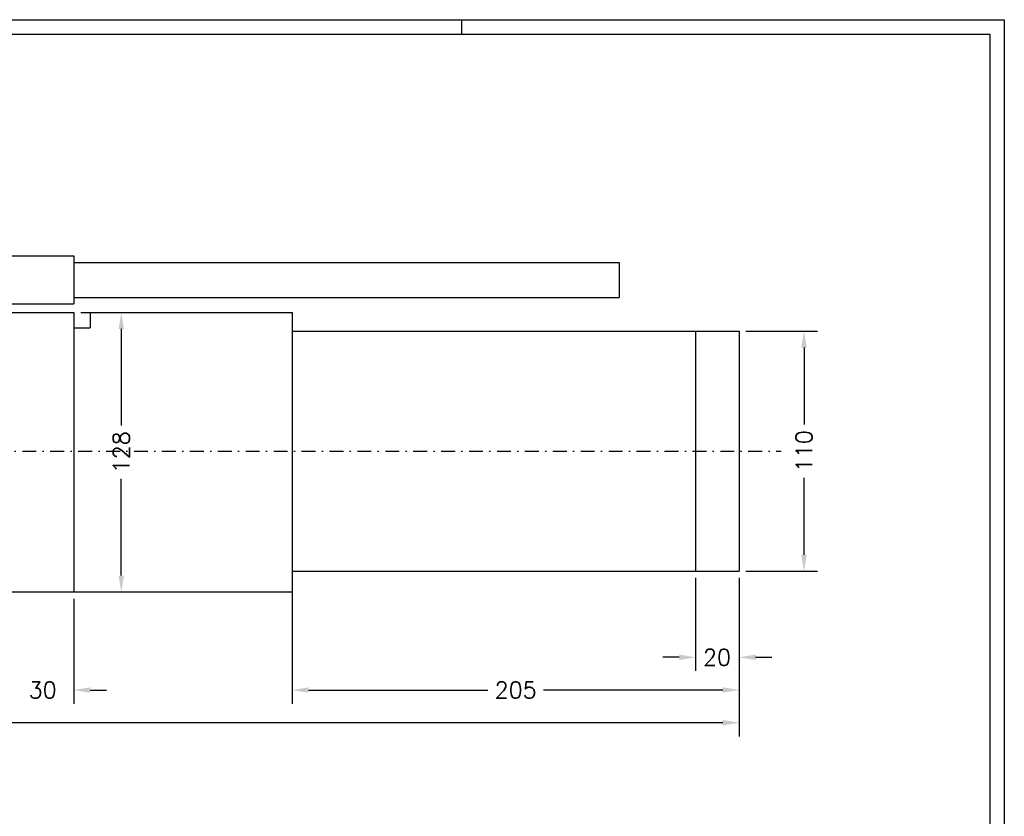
# Model space of a CAD drawing. Extents: x 212 to 4004, y 602 to 2184.
# Tile 6 of 11: x 2210 to 2661, y 1024 to 1389. Entities that reach past the tile are written whole.
import ezdxf
from ezdxf.enums import TextEntityAlignment as Align

# ---------------------------------------------------------------- set-up
doc = ezdxf.new("R2010")
doc.units = 0
doc.header["$MEASUREMENT"] = 0
doc.linetypes.add('AUSGEZOGEN', pattern=[0])
doc.linetypes.add('STRICHPUNKT2', pattern=[12.7, 6.35, -3.175, 0, -3.175])
doc.layers.get('0').update_dxf_attribs({"linetype": 'CONTINUOUS'})
for name, color, linetype in [('BEMASSUNG', 6, 'CONTINUOUS'), ('KANTE', 3, 'CONTINUOUS'), ('MITTE', 6, 'STRICHPUNKT2')]:
    doc.layers.add(name, color=color, linetype=linetype)
doc.styles.add('ROMANS', font='romans', dxfattribs={"height": 7.5})

msp = doc.modelspace()

# ---------------------------------------------------------------- linework, layer by layer
at = {"color": 7, "linetype": 'AUSGEZOGEN'}
for p, q in [((1546.78, 1389.28), (2661.32, 1389.28)), ((2412.61, 1382.63), (2412.61, 1389.28)), ((2661.32, 1389.28), (2661.32, 601.92))]:
    msp.add_line(p, q, dxfattribs=at)
at = {"color": 5, "linetype": 'AUSGEZOGEN'}
for p, q in [((1573.38, 1382.63), (2654.67, 1382.63)), ((2654.67, 1382.63), (2654.67, 608.57))]:
    msp.add_line(p, q, dxfattribs=at)
at = {"layer": 'BEMASSUNG'}
for p, q in [((2237.9, 1255), (2262.75, 1255)), ((2256.5, 1247.5), (2256.5, 1203.23)), ((2542.9, 1246.5), (2575.75, 1246.5)), ((2569.5, 1239), (2569.5, 1203.73)), ((2256.5, 1134.5), (2256.5, 1178.77)), ((2569.5, 1144), (2569.5, 1179.27)), ((2334.77, 1133.38), (2334.77, 1075.75)), ((2519.77, 1133.38), (2519.77, 1090.75)), ((2539.77, 1133.38), (2539.77, 1060.75)), ((2539.77, 1133.38), (2539.77, 1075.75)), ((2542.9, 1136.5), (2575.75, 1136.5)), ((2237.9, 1127), (2262.75, 1127)), ((2234.77, 1123.88), (2234.77, 1075.75)), ((2512.27, 1097), (2504.77, 1097)), ((2547.27, 1097), (2554.77, 1097)), ((2242.27, 1082), (2249.77, 1082)), ((2342.27, 1082), (2424.51, 1082)), ((2532.27, 1082), (2450.04, 1082)), ((2532.27, 1067), (2150.04, 1067))]:
    msp.add_line(p, q, dxfattribs=at)
for points in [[(2255.25, 1247.5), (2257.75, 1247.5), (2256.5, 1255)], [(2568.25, 1239), (2570.75, 1239), (2569.5, 1246.5)], [(2568.25, 1144), (2570.75, 1144), (2569.5, 1136.5)], [(2255.25, 1134.5), (2257.75, 1134.5), (2256.5, 1127)], [(2512.27, 1098.25), (2512.27, 1095.75), (2519.77, 1097)], [(2547.27, 1098.25), (2547.27, 1095.75), (2539.77, 1097)], [(2242.27, 1083.25), (2242.27, 1080.75), (2234.77, 1082)], [(2342.27, 1083.25), (2342.27, 1080.75), (2334.77, 1082)], [(2532.27, 1083.25), (2532.27, 1080.75), (2539.77, 1082)], [(2532.27, 1068.25), (2532.27, 1065.75), (2539.77, 1067)]]:
    msp.add_solid(points, dxfattribs=at)
at = {"layer": 'KANTE'}
for p, q in [((1876.77, 1281), (2234.77, 1281)), ((2234.77, 1281), (2234.77, 1259)), ((2234.77, 1278), (2484.77, 1278)), ((2484.77, 1278), (2484.77, 1262)), ((2234.77, 1262), (2484.77, 1262)), ((2204.77, 1259), (2234.77, 1259)), ((2204.77, 1255), (2234.77, 1255)), ((2234.77, 1255), (2234.77, 1127)), ((2242.23, 1255), (2334.77, 1255)), ((2242.23, 1255), (2242.23, 1248)), ((2334.77, 1255), (2334.77, 1127)), ((2234.77, 1248), (2242.23, 1248)), ((2334.77, 1246.5), (2539.77, 1246.5)), ((2519.77, 1246.5), (2519.77, 1136.5)), ((2539.77, 1246.5), (2539.77, 1136.5)), ((2334.77, 1136.5), (2539.77, 1136.5)), ((1734.77, 1127), (2234.77, 1127)), ((2234.77, 1127), (2334.77, 1127))]:
    msp.add_line(p, q, dxfattribs=at)
at = {"layer": 'MITTE'}
msp.add_line((1724.77, 1191.5), (2559, 1191.5), dxfattribs=at)

# ---------------------------------------------------------------- texts
at = {"layer": 'BEMASSUNG', "style": 'ROMANS'}
for s, p in [('128', (2256.5, 1191)), ('110', (2569.5, 1191.5))]:
    msp.add_text(s, height=7.5, rotation=90, dxfattribs=at).set_placement(p, align=Align.MIDDLE_CENTER)
for s, p in [('20', (2529.58, 1097)), ('30', (2220.47, 1082)), ('205', (2437.27, 1082))]:
    msp.add_text(s, height=7.5, dxfattribs=at).set_placement(p, align=Align.MIDDLE_CENTER)

doc.saveas('drawing.dxf')
